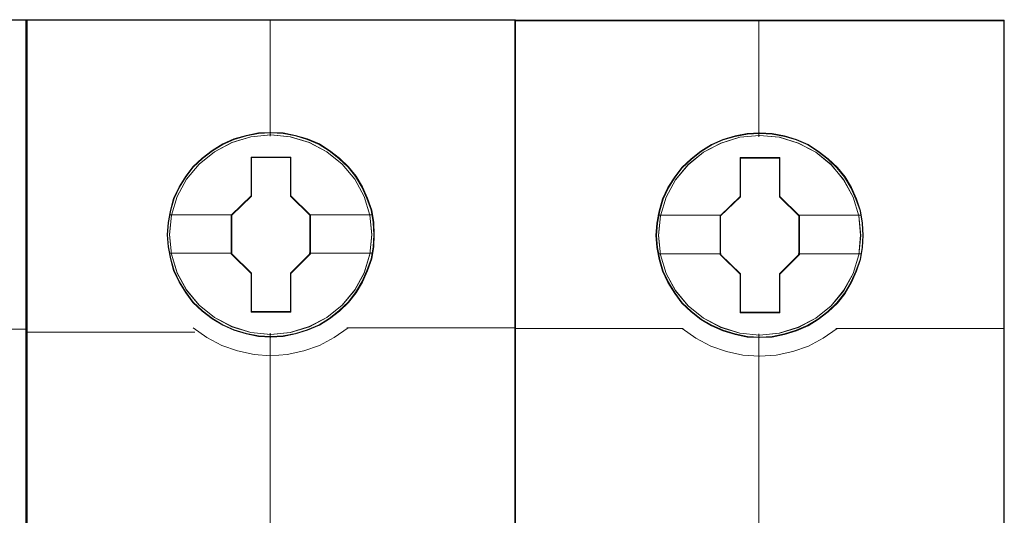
# Model space of a CAD drawing. Header units: millimetres. Extents: x 262469 to 275208, y -32539 to 9411.
# Tile 13 of 256: x 270010 to 270050, y -26580 to -26560. Entities that reach past the tile are written whole.
import ezdxf

# ---------------------------------------------------------------- set-up
doc = ezdxf.new("R2010")
doc.units = ezdxf.units.MM
doc.header["$LTSCALE"] = 100
doc.layers.add('$ ele elektryka', color=1, linetype='Continuous', lineweight=30)

msp = doc.modelspace()

# ---------------------------------------------------------------- linework, layer by layer
at = {"layer": '$ ele elektryka', "color": 7, "lineweight": 0}
for points in [[(269970.524, -26559.568), (269950.698, -26559.568), (269950.698, -26649.845), (269970.524, -26649.845), (269990.338, -26649.845), (270010.164, -26649.845), (270010.164, -26559.568), (269990.338, -26559.568), (269970.524, -26559.568)], [(270029.911, -26559.564), (270010.121, -26559.564), (270010.121, -26649.512), (270029.911, -26649.512), (270029.911, -26559.564)], [(270049.681, -26559.588), (270029.892, -26559.588), (270029.892, -26649.535), (270049.681, -26649.535), (270049.681, -26559.588)], [(270024.207, -26568.262), (270024.182, -26567.765), (270024.103, -26567.267), (270023.931, -26566.788), (270023.728, -26566.327), (270023.47, -26565.897), (270023.163, -26565.515), (270022.794, -26565.163), (270022.389, -26564.854), (270021.984, -26564.587), (270021.504, -26564.381), (270021.025, -26564.242), (270020.522, -26564.145), (270020.024, -26564.12), (270019.521, -26564.145), (270019.029, -26564.242), (270018.532, -26564.381), (270018.077, -26564.587), (270017.647, -26564.854), (270017.248, -26565.163), (270016.873, -26565.515), (270016.585, -26565.897), (270016.315, -26566.327), (270016.093, -26566.788), (270015.964, -26567.267), (270015.866, -26567.765), (270015.829, -26568.262), (270015.866, -26568.753), (270015.964, -26569.238), (270016.093, -26569.717), (270016.315, -26570.172), (270016.585, -26570.609), (270016.873, -26571.003), (270017.248, -26571.354), (270017.647, -26571.664), (270018.077, -26571.918), (270018.532, -26572.125), (270019.029, -26572.27), (270019.521, -26572.373), (270020.024, -26572.397), (270020.522, -26572.373), (270021.025, -26572.27), (270021.504, -26572.125), (270021.984, -26571.918), (270022.389, -26571.664), (270022.794, -26571.354), (270023.163, -26571.003), (270023.47, -26570.609), (270023.728, -26570.172), (270023.931, -26569.717), (270024.103, -26569.238), (270024.182, -26568.753), (270024.207, -26568.262)], [(270024.207, -26568.262), (270024.182, -26567.765), (270024.103, -26567.267), (270023.931, -26566.788), (270023.728, -26566.327), (270023.47, -26565.897), (270023.163, -26565.515), (270022.794, -26565.163), (270022.389, -26564.854), (270021.984, -26564.587), (270021.504, -26564.381), (270021.025, -26564.242), (270020.522, -26564.145), (270020.024, -26564.12), (270019.521, -26564.145), (270019.029, -26564.242), (270018.532, -26564.381), (270018.077, -26564.587), (270017.647, -26564.854), (270017.248, -26565.163), (270016.873, -26565.515), (270016.585, -26565.897), (270016.315, -26566.327), (270016.093, -26566.788), (270015.964, -26567.267), (270015.866, -26567.765), (270015.829, -26568.262), (270015.866, -26568.753), (270015.964, -26569.238), (270016.093, -26569.717), (270016.315, -26570.172), (270016.585, -26570.609), (270016.873, -26571.003), (270017.248, -26571.354), (270017.647, -26571.664), (270018.077, -26571.918), (270018.532, -26572.125), (270019.029, -26572.27), (270019.521, -26572.373), (270020.024, -26572.397), (270020.522, -26572.373), (270021.025, -26572.27), (270021.504, -26572.125), (270021.984, -26571.918), (270022.389, -26571.664), (270022.794, -26571.354), (270023.163, -26571.003), (270023.47, -26570.609), (270023.728, -26570.172), (270023.931, -26569.717), (270024.103, -26569.238), (270024.182, -26568.753), (270024.207, -26568.262)], [(270043.977, -26568.285), (270043.953, -26567.788), (270043.873, -26567.291), (270043.701, -26566.812), (270043.498, -26566.351), (270043.24, -26565.92), (270042.933, -26565.538), (270042.564, -26565.187), (270042.158, -26564.877), (270041.753, -26564.61), (270041.274, -26564.404), (270040.794, -26564.265), (270040.29, -26564.168), (270039.793, -26564.144), (270039.289, -26564.168), (270038.797, -26564.265), (270038.299, -26564.404), (270037.845, -26564.61), (270037.415, -26564.877), (270037.015, -26565.187), (270036.64, -26565.538), (270036.352, -26565.92), (270036.081, -26566.351), (270035.86, -26566.812), (270035.731, -26567.291), (270035.633, -26567.788), (270035.596, -26568.285), (270035.633, -26568.776), (270035.731, -26569.261), (270035.86, -26569.74), (270036.081, -26570.195), (270036.352, -26570.632), (270036.64, -26571.026), (270037.015, -26571.378), (270037.415, -26571.687), (270037.845, -26571.942), (270038.299, -26572.148), (270038.797, -26572.293), (270039.289, -26572.396), (270039.793, -26572.421), (270040.29, -26572.396), (270040.794, -26572.293), (270041.274, -26572.148), (270041.753, -26571.942), (270042.158, -26571.687), (270042.564, -26571.378), (270042.933, -26571.026), (270043.24, -26570.632), (270043.498, -26570.195), (270043.701, -26569.74), (270043.873, -26569.261), (270043.953, -26568.776), (270043.977, -26568.285)], [(270043.977, -26568.285), (270043.953, -26567.788), (270043.873, -26567.291), (270043.701, -26566.812), (270043.498, -26566.351), (270043.24, -26565.92), (270042.933, -26565.538), (270042.564, -26565.187), (270042.158, -26564.877), (270041.753, -26564.61), (270041.274, -26564.404), (270040.794, -26564.265), (270040.29, -26564.168), (270039.793, -26564.144), (270039.289, -26564.168), (270038.797, -26564.265), (270038.299, -26564.404), (270037.845, -26564.61), (270037.415, -26564.877), (270037.015, -26565.187), (270036.64, -26565.538), (270036.352, -26565.92), (270036.081, -26566.351), (270035.86, -26566.812), (270035.731, -26567.291), (270035.633, -26567.788), (270035.596, -26568.285), (270035.633, -26568.776), (270035.731, -26569.261), (270035.86, -26569.74), (270036.081, -26570.195), (270036.352, -26570.632), (270036.64, -26571.026), (270037.015, -26571.378), (270037.415, -26571.687), (270037.845, -26571.942), (270038.299, -26572.148), (270038.797, -26572.293), (270039.289, -26572.396), (270039.793, -26572.421), (270040.29, -26572.396), (270040.794, -26572.293), (270041.274, -26572.148), (270041.753, -26571.942), (270042.158, -26571.687), (270042.564, -26571.378), (270042.933, -26571.026), (270043.24, -26570.632), (270043.498, -26570.195), (270043.701, -26569.74), (270043.873, -26569.261), (270043.953, -26568.776), (270043.977, -26568.285)], [(270019.23, -26565.118), (270020.829, -26565.118), (270020.829, -26566.69), (270021.623, -26567.467), (270021.623, -26569.039), (270020.829, -26569.828), (270020.829, -26571.388), (270019.23, -26571.388), (270019.23, -26569.828), (270018.418, -26569.039), (270018.418, -26567.467), (270019.23, -26566.69), (270019.23, -26565.118)], [(270019.23, -26565.118), (270020.829, -26565.118), (270020.829, -26565.118), (270020.829, -26566.69), (270020.829, -26566.69), (270021.623, -26567.467), (270021.623, -26567.467), (270021.623, -26569.039), (270021.623, -26569.039), (270020.829, -26569.828), (270020.829, -26569.828), (270020.829, -26571.388), (270020.829, -26571.388), (270019.23, -26571.388), (270019.23, -26571.388), (270019.23, -26569.828), (270019.23, -26569.828), (270018.418, -26569.039), (270018.418, -26569.039), (270018.418, -26567.467), (270018.418, -26567.467), (270019.23, -26566.69), (270019.23, -26566.69), (270019.23, -26565.118), (270019.23, -26565.118)], [(270019.242, -26565.137), (270020.82, -26565.137), (270020.82, -26566.7), (270021.603, -26567.472), (270021.603, -26569.034), (270020.82, -26569.819), (270020.82, -26571.369), (270019.242, -26571.369), (270019.242, -26569.819), (270018.441, -26569.034), (270018.441, -26567.472), (270019.242, -26566.7), (270019.242, -26565.137)], [(270039, -26565.141), (270040.599, -26565.141), (270040.599, -26566.713), (270041.393, -26567.49), (270041.393, -26569.062), (270040.599, -26569.852), (270040.599, -26571.412), (270039, -26571.412), (270039, -26569.852), (270038.188, -26569.062), (270038.188, -26567.49), (270039, -26566.713), (270039, -26565.141)], [(270039, -26565.141), (270040.599, -26565.141), (270040.599, -26565.141), (270040.599, -26566.713), (270040.599, -26566.713), (270041.393, -26567.49), (270041.393, -26567.49), (270041.393, -26569.062), (270041.393, -26569.062), (270040.599, -26569.852), (270040.599, -26569.852), (270040.599, -26571.412), (270040.599, -26571.412), (270039, -26571.412), (270039, -26571.412), (270039, -26569.852), (270039, -26569.852), (270038.188, -26569.062), (270038.188, -26569.062), (270038.188, -26567.49), (270038.188, -26567.49), (270039, -26566.713), (270039, -26566.713), (270039, -26565.141), (270039, -26565.141)], [(270039.009, -26565.16), (270040.587, -26565.16), (270040.587, -26566.723), (270041.37, -26567.495), (270041.37, -26569.058), (270040.587, -26569.842), (270040.587, -26571.392), (270039.009, -26571.392), (270039.009, -26569.842), (270038.207, -26569.058), (270038.207, -26567.495), (270039.009, -26566.723), (270039.009, -26565.16)]]:
    msp.add_lwpolyline(points, close=True, dxfattribs=at)
at = {"layer": '$ ele elektryka', "color": 139, "lineweight": 0}
for points in [[(269970.524, -26559.568), (269950.698, -26559.568), (269950.698, -26649.845), (269970.524, -26649.845), (269990.338, -26649.845), (270010.164, -26649.845), (270010.164, -26559.568), (269990.338, -26559.568), (269970.524, -26559.568)], [(269970.531, -26559.588), (269950.717, -26559.588), (269950.717, -26649.83), (269970.531, -26649.83), (269990.331, -26649.83), (270010.145, -26649.83), (270010.145, -26559.588), (269990.331, -26559.588), (269970.531, -26559.588)], [(270029.911, -26559.564), (270010.121, -26559.564), (270010.121, -26649.512), (270029.911, -26649.512), (270029.911, -26559.564)], [(270049.681, -26559.588), (270029.892, -26559.588), (270029.892, -26649.535), (270049.681, -26649.535), (270049.681, -26559.588)], [(270024.184, -26568.262), (270024.159, -26567.767), (270024.08, -26567.273), (270023.909, -26566.797), (270023.707, -26566.338), (270023.45, -26565.91), (270023.145, -26565.53), (270022.778, -26565.181), (270022.375, -26564.873), (270021.972, -26564.608), (270021.495, -26564.403), (270021.018, -26564.264), (270020.517, -26564.168), (270020.022, -26564.144), (270019.521, -26564.168), (270019.032, -26564.264), (270018.537, -26564.403), (270018.085, -26564.608), (270017.657, -26564.873), (270017.26, -26565.181), (270016.888, -26565.53), (270016.6, -26565.91), (270016.331, -26566.338), (270016.111, -26566.797), (270015.983, -26567.273), (270015.885, -26567.767), (270015.849, -26568.262), (270015.885, -26568.75), (270015.983, -26569.233), (270016.111, -26569.709), (270016.331, -26570.161), (270016.6, -26570.595), (270016.888, -26570.987), (270017.26, -26571.337), (270017.657, -26571.645), (270018.085, -26571.898), (270018.537, -26572.103), (270019.032, -26572.248), (270019.521, -26572.35), (270020.022, -26572.374), (270020.517, -26572.35), (270021.018, -26572.248), (270021.495, -26572.103), (270021.972, -26571.898), (270022.375, -26571.645), (270022.778, -26571.337), (270023.145, -26570.987), (270023.45, -26570.595), (270023.707, -26570.161), (270023.909, -26569.709), (270024.08, -26569.233), (270024.159, -26568.75), (270024.184, -26568.262)], [(270024.11, -26568.263), (270024.024, -26567.469), (270023.797, -26566.717), (270023.422, -26566.02), (270022.906, -26565.407), (270022.291, -26564.904), (270021.585, -26564.534), (270020.817, -26564.298), (270020.018, -26564.225), (270019.219, -26564.298), (270018.451, -26564.534), (270017.751, -26564.904), (270017.131, -26565.407), (270016.614, -26566.02), (270016.24, -26566.717), (270016.012, -26567.469), (270015.926, -26568.263), (270016.012, -26569.051), (270016.24, -26569.809), (270016.614, -26570.5), (270017.131, -26571.112), (270017.751, -26571.609), (270018.451, -26571.985), (270019.219, -26572.216), (270020.018, -26572.3), (270020.817, -26572.216), (270021.585, -26571.985), (270022.291, -26571.609), (270022.906, -26571.112), (270023.422, -26570.5), (270023.797, -26569.809), (270024.024, -26569.051), (270024.11, -26568.263)], [(270024.102, -26568.256), (270024.022, -26567.468), (270023.795, -26566.716), (270023.414, -26566.013), (270022.91, -26565.401), (270022.29, -26564.904), (270021.577, -26564.528), (270020.809, -26564.298), (270020.01, -26564.225), (270019.217, -26564.298), (270018.456, -26564.528), (270017.743, -26564.904), (270017.122, -26565.401), (270016.618, -26566.013), (270016.237, -26566.716), (270016.004, -26567.468), (270015.93, -26568.256), (270016.004, -26569.044), (270016.237, -26569.801), (270016.618, -26570.492), (270017.122, -26571.111), (270017.743, -26571.608), (270018.456, -26571.977), (270019.217, -26572.214), (270020.01, -26572.293), (270020.809, -26572.214), (270021.577, -26571.977), (270022.29, -26571.608), (270022.91, -26571.111), (270023.414, -26570.492), (270023.795, -26569.801), (270024.022, -26569.044), (270024.102, -26568.256)], [(270043.954, -26568.285), (270043.93, -26567.791), (270043.85, -26567.296), (270043.679, -26566.82), (270043.477, -26566.362), (270043.221, -26565.934), (270042.915, -26565.554), (270042.548, -26565.204), (270042.145, -26564.896), (270041.742, -26564.631), (270041.265, -26564.426), (270040.789, -26564.287), (270040.288, -26564.191), (270039.793, -26564.167), (270039.292, -26564.191), (270038.803, -26564.287), (270038.308, -26564.426), (270037.856, -26564.631), (270037.428, -26564.896), (270037.031, -26565.204), (270036.658, -26565.554), (270036.371, -26565.934), (270036.102, -26566.362), (270035.882, -26566.82), (270035.753, -26567.296), (270035.656, -26567.791), (270035.619, -26568.285), (270035.656, -26568.774), (270035.753, -26569.256), (270035.882, -26569.732), (270036.102, -26570.185), (270036.371, -26570.619), (270036.658, -26571.011), (270037.031, -26571.36), (270037.428, -26571.668), (270037.856, -26571.921), (270038.308, -26572.126), (270038.803, -26572.271), (270039.292, -26572.373), (270039.793, -26572.397), (270040.288, -26572.373), (270040.789, -26572.271), (270041.265, -26572.126), (270041.742, -26571.921), (270042.145, -26571.668), (270042.548, -26571.36), (270042.915, -26571.011), (270043.221, -26570.619), (270043.477, -26570.185), (270043.679, -26569.732), (270043.85, -26569.256), (270043.93, -26568.774), (270043.954, -26568.285)], [(270043.88, -26568.286), (270043.794, -26567.492), (270043.567, -26566.74), (270043.192, -26566.043), (270042.675, -26565.431), (270042.061, -26564.927), (270041.354, -26564.557), (270040.586, -26564.321), (270039.786, -26564.248), (270038.987, -26564.321), (270038.219, -26564.557), (270037.518, -26564.927), (270036.897, -26565.431), (270036.381, -26566.043), (270036.006, -26566.74), (270035.779, -26567.492), (270035.693, -26568.286), (270035.779, -26569.074), (270036.006, -26569.832), (270036.381, -26570.523), (270036.897, -26571.135), (270037.518, -26571.633), (270038.219, -26572.008), (270038.987, -26572.239), (270039.786, -26572.324), (270040.586, -26572.239), (270041.354, -26572.008), (270042.061, -26571.633), (270042.675, -26571.135), (270043.192, -26570.523), (270043.567, -26569.832), (270043.794, -26569.074), (270043.88, -26568.286)], [(270043.872, -26568.279), (270043.793, -26567.491), (270043.565, -26566.74), (270043.184, -26566.036), (270042.68, -26565.424), (270042.06, -26564.927), (270041.347, -26564.551), (270040.579, -26564.321), (270039.78, -26564.248), (270038.988, -26564.321), (270038.226, -26564.551), (270037.513, -26564.927), (270036.892, -26565.424), (270036.389, -26566.036), (270036.008, -26566.74), (270035.774, -26567.491), (270035.7, -26568.279), (270035.774, -26569.067), (270036.008, -26569.825), (270036.389, -26570.516), (270036.892, -26571.134), (270037.513, -26571.631), (270038.226, -26572.001), (270038.988, -26572.237), (270039.78, -26572.316), (270040.579, -26572.237), (270041.347, -26572.001), (270042.06, -26571.631), (270042.68, -26571.134), (270043.184, -26570.516), (270043.565, -26569.825), (270043.793, -26569.067), (270043.872, -26568.279)]]:
    msp.add_lwpolyline(points, close=True, dxfattribs=at)
at = {"layer": '$ ele elektryka', "color": 59, "lineweight": 0}
for points in [[(270029.892, -26559.588), (270010.145, -26559.588), (270010.145, -26649.492), (270029.892, -26649.492), (270029.892, -26559.588)], [(270049.658, -26559.611), (270029.915, -26559.611), (270029.915, -26649.515), (270049.658, -26649.515), (270049.658, -26559.611)]]:
    msp.add_lwpolyline(points, close=True, dxfattribs=at)
at = {"layer": '$ ele elektryka', "color": 139, "lineweight": 0}
for points in [[(270019.989, -26559.564), (270019.989, -26564.275)], [(270039.755, -26559.588), (270039.755, -26564.299)], [(270003.331, -26572.075), (270010.164, -26572.075)], [(270010.133, -26572.207), (270016.943, -26572.207)], [(270016.885, -26572.025), (270017.439, -26572.42), (270018.042, -26572.74), (270018.676, -26572.96), (270019.347, -26573.11), (270020.012, -26573.154), (270020.689, -26573.11), (270021.36, -26572.96), (270021.994, -26572.74), (270022.585, -26572.42), (270023.152, -26572.025)], [(270019.989, -26572.242), (270019.989, -26580.197)], [(270023.101, -26572.025), (270029.911, -26572.025)], [(270029.892, -26572.048), (270036.702, -26572.048)], [(270036.651, -26572.048), (270037.205, -26572.443), (270037.808, -26572.763), (270038.443, -26572.983), (270039.114, -26573.134), (270039.778, -26573.177), (270040.456, -26573.134), (270041.127, -26572.983), (270041.761, -26572.763), (270042.352, -26572.443), (270042.918, -26572.048)], [(270039.755, -26572.265), (270039.755, -26580.221)], [(270042.871, -26572.048), (270049.681, -26572.048)]]:
    msp.add_lwpolyline(points, dxfattribs=at)
at = {"layer": '$ ele elektryka', "color": 7, "lineweight": 0}
for points in [[(270015.907, -26567.45), (270018.464, -26567.45)], [(270021.576, -26567.45), (270024.129, -26567.45)], [(270035.677, -26567.473), (270038.234, -26567.473)], [(270041.342, -26567.473), (270043.896, -26567.473)], [(270015.907, -26569.01), (270018.464, -26569.01)], [(270021.576, -26569.01), (270024.129, -26569.01)], [(270035.677, -26569.033), (270038.234, -26569.033)], [(270041.342, -26569.033), (270043.896, -26569.033)]]:
    msp.add_lwpolyline(points, dxfattribs=at)

doc.saveas('drawing.dxf')
